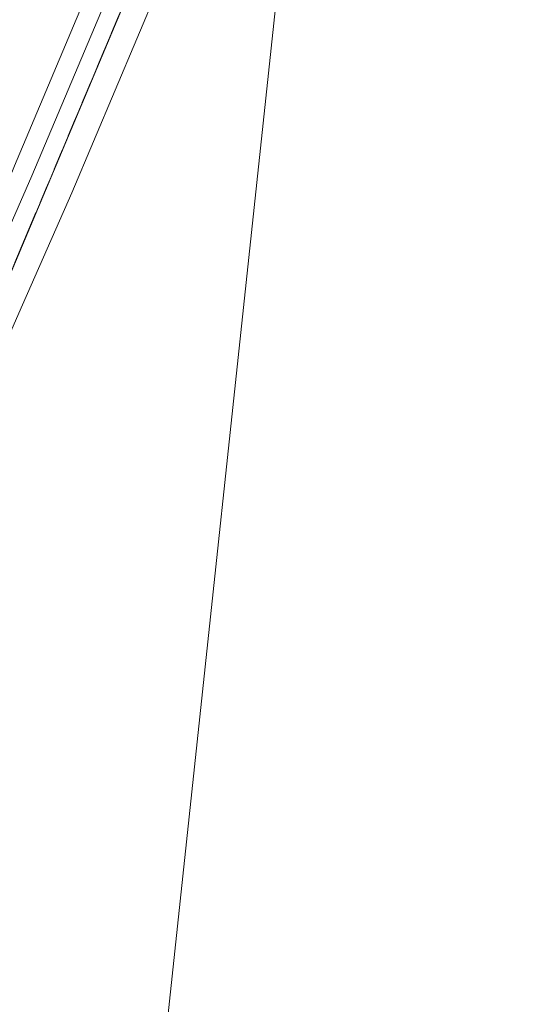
# Model space of a CAD drawing. Header units: millimetres. Extents: x -165388 to 921073, y -295343 to 494042.
# Tile 102 of 117: x 286470 to 300620, y 91679 to 118927. Entities that reach past the tile are written whole.
import ezdxf
from ezdxf.xclip import XClip

# ---------------------------------------------------------------- set-up
doc = ezdxf.new("R2010")
doc.units = ezdxf.units.MM
doc.header["$MEASUREMENT"] = 0
doc.header["$XCLIPFRAME"] = 0
doc.linetypes.add('0.5_0.5', pattern=[1000, 500, -500])
doc.linetypes.add('1.5_1.0', pattern=[2500, 1500, -1000])
for name, color, linetype, lineweight in [('20231207_mdcp_Kolska_2-4_6_0_Nr_pióra__1', 7, 'Continuous', 13), ('bg-woz-oz.6640.12006.2023.pge-1_rzut_5_216-obręb ewidencyjny_Nr_pióra__7', 7, 'Continuous', 18), ('bg-woz-oz.6640.12006.2023.pge-1_rzut_5_219-działka ewidencyjna_Nr_pióra__7', 7, 'Continuous', 18), ('bg-woz-oz.6640.12006.2023.pge-1_rzut_5_tor tramwajowy (linia)_Nr_pióra__7', 7, 'Continuous', 18)]:
    doc.layers.add(name, color=color, linetype=linetype, lineweight=lineweight)
doc.layers.add('bg-woz-oz.6640.12006.2023.pge-1_rzut_5_218-kontur użytku gruntowego_Nr_pióra__3', color=7, linetype='Continuous', lineweight=18, true_color=0x959595)
doc.layers.add('bg-woz-oz.6640.12006.2023.pge-1_rzut_5_przewód kanalizacyjny (linia)_Nr_pióra__34', color=7, linetype='Continuous', lineweight=18, true_color=0x4b4b4b)
doc.layers.add('INW_GEO', color=7, linetype='Continuous')
doc.layers.add('ZD_INNE', color=7, linetype='Continuous')
picture_1 = doc.add_image_def('image1.tif', size_in_pixel=(4961, 3508))

# ---------------------------------------------------------------- blocks, each defined once
blk = doc.blocks.new('Rysunek_2_5', base_point=(-8071116841.925635, -4961354754.727498))
at = {"layer": 'bg-woz-oz.6640.12006.2023.pge-1_rzut_5_216-obręb ewidencyjny_Nr_pióra__7', "linetype": '1.5_1.0', "flags": 128}
blk.add_lwpolyline([(478131.8905176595, 494042.2276444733), (468407.6566873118, 491319.8616877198), (463558.1599669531, 489323.7450663), (455785.044439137, 486131.4457422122), (448273.2171202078, 477289.4182400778), (430305.6733803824, 456148.541437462), (428510.164055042, 454027.28090249), (420737.2988071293, 440576.9067117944), (419834.1895034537, 438430.7022523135), (417784.1870477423, 433550.8672203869), (396982.1628984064, 384090.8551784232), (377756.7662578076, 338374.5372602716), (379393.1777710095, 333452.844729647), (315775.6224190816, 182205.2819356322), (314923.9724492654, 180164.2056675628), (312040.7621143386, 173321.7793321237), (261484.4032842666, 53112.3180501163), (241423.674095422, 5413.522001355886), (247900.9987898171, 2690.001340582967), (262338.0662379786, -3378.036521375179), (273785.52443441, -7306.369610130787), (277549.020525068, -8603.519244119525), (297278.6191832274, -12199.81411844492), (317356.2813028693, -12444.11677308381), (333270.2467450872, -10242.25304462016), (376016.4716420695, -1353.031646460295), (389726.7816802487, 1496.599676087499), (438416.830743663, 11611.32271867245), (456015.3554240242, 15272.4877120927), (480463.5322475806, 20354.02782633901), (497619.6175171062, 23921.66545148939), (514971.0016259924, 27528.77918630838), (529607.0264680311, 30571.15931436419), (556370.0214689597, 36139.54315241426), (576312.1322272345, 40274.42145068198), (589683.686315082, 43059.67570468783), (615140.312246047, 48355.2961833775), (616220.4899052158, 48581.82702586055), (634889.248832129, 52470.58519627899), (645164.7893851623, 54611.09129246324), (649813.250227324, 55572.71065645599)], dxfattribs=at)
blk.add_lwpolyline([(-165387.8878252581, 18031.94059059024), (-76197.38563615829, 25428.77905536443), (-70556.2409972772, 25892.12251454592), (-65858.74732490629, 17334.66651290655), (-32575.62591973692, -48795.33144179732), (-33434.92813501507, -58438.61406203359), (-34506.61248154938, -70352.18164883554), (-34884.88857913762, -73610.43381784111), (-34847.41146117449, -77777.99851074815), (-34351.29349306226, -149758.0225933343), (-33863.54637797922, -221063.339385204), (49110.58203876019, -210759.6646426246), (56097.97361306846, -261046.5223584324), (58810.17918419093, -280655.6131327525), (68525.01957118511, -283292.5765886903), (99614.28502108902, -291733.0607995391), (106152.5870971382, -295297.8196907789), (148135.3605072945, -233498.0847649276), (178386.0999243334, -164973.9629924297), (213466.6769439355, -61032.51256980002), (241423.674095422, 5413.522001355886), (261484.4032842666, 53112.3180501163), (312040.7621143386, 173321.7793321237), (283312.7159988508, 179106.3939575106), (128376.4298250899, 210362.689755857), (-61136.87913212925, 251960.7453299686), (-75011.46761514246, 249832.6488938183), (-79204.82803229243, 244658.8467704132), (-83859.66502968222, 238930.9333190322), (-91094.01775896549, 216683.5707640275), (-93826.92435290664, 221320.1343137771), (-108163.2622340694, 179476.3484410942), (-111617.6671888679, 170864.5898280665), (-131164.3164902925, 116493.4237450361), (-141165.8304715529, 87642.65914447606), (-161180.6289767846, 30113.35495300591)], close=True, dxfattribs=at)
at = {"layer": 'bg-woz-oz.6640.12006.2023.pge-1_rzut_5_218-kontur użytku gruntowego_Nr_pióra__3', "linetype": '0.5_0.5', "flags": 128}
for points in [[(312040.7621143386, 173321.7793321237), (261484.4032842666, 53112.3180501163)], [(261484.4032842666, 53112.3180501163), (312040.7621143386, 173321.7793321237)]]:
    blk.add_lwpolyline(points, dxfattribs=at)
at = {"layer": 'bg-woz-oz.6640.12006.2023.pge-1_rzut_5_219-działka ewidencyjna_Nr_pióra__7', "linetype": 'Continuous', "flags": 128}
blk.add_lwpolyline([(312040.7621143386, 173321.7793321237), (261484.4032842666, 53112.3180501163)], dxfattribs=at)
at = {"layer": 'bg-woz-oz.6640.12006.2023.pge-1_rzut_5_przewód kanalizacyjny (linia)_Nr_pióra__34', "linetype": 'Continuous', "flags": 128}
for points in [[(300067.8491583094, 146014.3768917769), (294441.0597104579, 132794.9243076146), (292315.7166745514, 127680.5658517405), (290996.1309125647, 124554.2589472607), (286807.5751513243, 114607.7386057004), (285347.8713203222, 111288.2236111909), (282446.9575639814, 104673.5668703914), (277649.0398850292, 93193.50317586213), (276416.8984452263, 90249.33745525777), (275944.0333768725, 89023.8367151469), (267500.354507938, 69078.16991116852), (260725.6767498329, 53198.60852044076), (257406.3776414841, 45386.42174843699), (249301.3632902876, 26279.92612309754), (248992.2018656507, 25556.87784403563), (240607.3445798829, 5442.608131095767), (232371.4721975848, -14041.52294807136), (231830.9332551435, -15324.35890473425), (223794.4781342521, -34813.30200657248), (222083.4673391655, -38973.27576205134), (216825.3408353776, -51537.78652194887), (216108.5329204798, -53506.57849106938)], [(301172.5263893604, 145543.9611868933), (295547.4400706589, 132329.153961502), (293422.351995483, 127217.1819228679), (292102.5112727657, 124088.4886011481), (287909.3560418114, 114132.8050233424), (286446.373431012, 110805.1925227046), (283550.1866247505, 104200.8922258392), (278755.6752059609, 92730.11924698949), (277530.0913276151, 89802.14853771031), (277056.9712985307, 88574.26137849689), (268605.1592184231, 68608.94741676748), (261829.1607704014, 52728.32029499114), (258511.1823519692, 44917.19925403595), (250404.847310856, 25809.63789764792), (250097.2615368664, 25090.04176780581), (241713.8524213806, 4978.03099360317), (233476.5318688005, -14508.35902430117), (232939.0167472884, -15785.48389486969), (224904.2647564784, -35269.78163793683), (223191.6783107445, -39433.20754356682), (217943.2606678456, -51974.6189955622), (217236.5440549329, -53916.73202719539)]]:
    blk.add_lwpolyline(points, dxfattribs=at)
at = {"layer": 'bg-woz-oz.6640.12006.2023.pge-1_rzut_5_tor tramwajowy (linia)_Nr_pióra__7', "linetype": 'Continuous', "flags": 128}
blk.add_lwpolyline([(189736.7320219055, -133944.1893715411), (207167.3046387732, -78482.05148987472), (208854.7125216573, -73513.19300662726), (214207.1652151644, -57772.73081056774), (220326.6624100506, -43230.53516820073), (230681.2507705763, -18229.06121332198), (233312.8585135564, -11953.11182830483), (239747.783254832, 3470.562947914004), (243013.8154914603, 11448.74779134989), (251605.230756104, 31901.79117769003), (256005.025729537, 42584.83869303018), (260430.1040610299, 53033.87605398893), (267602.5416767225, 69806.83758761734), (271792.6323767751, 79939.04563598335), (276408.292952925, 90759.94104519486), (286327.0704858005, 114882.7404724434), (297481.2544044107, 141438.0635004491), (312468.8830953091, 177328.9744136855), (324911.8876857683, 207005.0411475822), (326921.8189530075, 211698.0760190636), (417643.1070361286, 427994.4118363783)], dxfattribs=at)
blk = doc.blocks.new('Rysunek_3_6', base_point=(188221.5929863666, 121798.6003440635))
at = {"layer": '20231207_mdcp_Kolska_2-4_6_0_Nr_pióra__1'}
image = blk.add_image(picture_1, insert=(75928.03021990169, 59123.25048484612), size_in_units=(209999.7916666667, 148500.0416666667), rotation=-6.098238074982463, dxfattribs=at)
image.set_boundary_path([(-0.5, -0.5), (4960.5, 3507.5)])

msp = doc.modelspace()

# ---------------------------------------------------------------- block references
at = {"layer": 'INW_GEO', "color": 151, "linetype": 'Continuous', "lineweight": 13, "true_color": 0x80c2ff}
ref = msp.add_blockref('Rysunek_2_5', (-8071116841.925635, -4961354754.727498), dxfattribs=at)
XClip(ref).set_block_clipping_path([(-195425.9394250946, -263123.0086484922), (606609.6817159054, -348810.9449165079), (694192.2923495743, 470958.7517303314), (-107843.3287914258, 556646.6879983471)])
at = {"layer": 'ZD_INNE', "color": 151, "linetype": 'Continuous', "lineweight": 13, "true_color": 0x80c2ff}
ref = msp.add_blockref('Rysunek_3_6', (188221.5929863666, 121798.6003440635), dxfattribs=at)
XClip(ref).set_block_clipping_path([(75928.03021990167, 59123.2504848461), (284739.4774660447, 36814.2388748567), (300515.1557528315, 184473.9502032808), (91703.70850668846, 206782.9618132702)])

doc.saveas('drawing.dxf')
